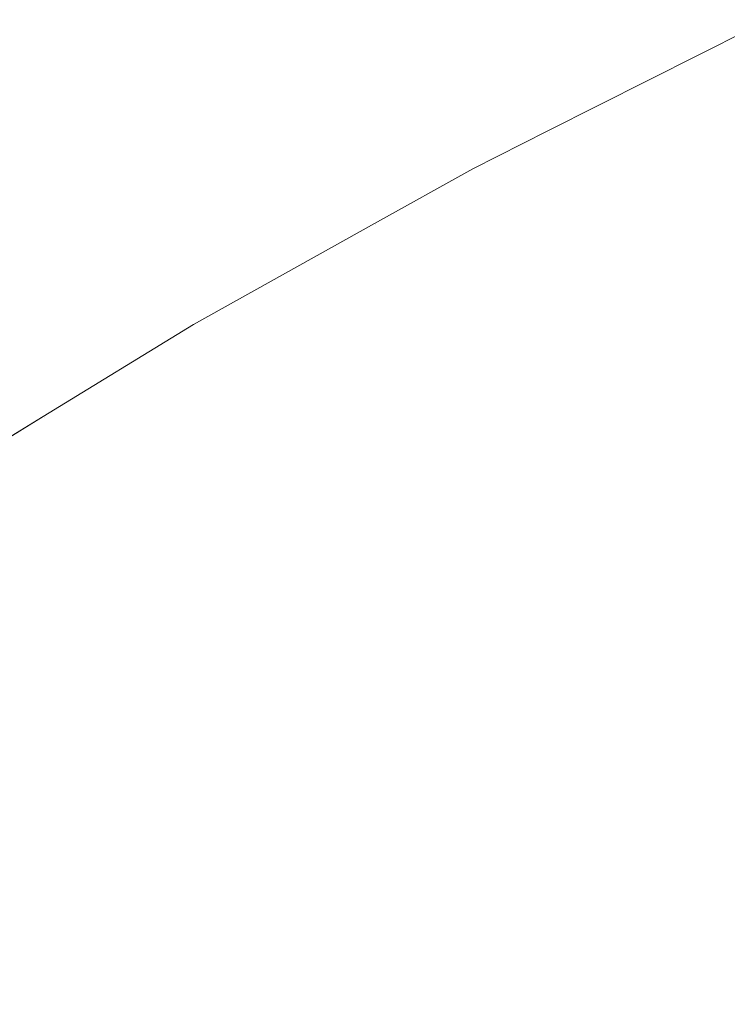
# Model space of a CAD drawing. Header units: centimetres. Extents: x -35.1 to 36.2, y 3.4 to 5.2.
# Tile 80 of 256: x -35.0383 to -35.0257, y 5.1669 to 5.1844. Entities that reach past the tile are written whole.
import ezdxf

# ---------------------------------------------------------------- set-up
doc = ezdxf.new("R2010")
doc.units = ezdxf.units.CM
doc.header["$LTSCALE"] = 2.54
doc.layers.add('Lucido design-1', color=7, linetype='Continuous')

# ---------------------------------------------------------------- blocks, each defined once
blk = doc.blocks.new('Gruppo-4-1')
at = {"color": 7, "linetype": 'Continuous', "lineweight": 9}
for points, invisible_edges in [([(-35.025005, 5.184377, -1872.315514), (-35.028925, 5.182398, -1872.315514), (-35.028898, 5.182378, -1872.31239), (-35.025724, 5.183972, -1872.31239)], 14), ([(-35.028925, 5.182398, -1872.315514), (-35.025005, 5.184377, -1872.315514), (-35.025005, 5.184377, -1872.915514), (-35.028925, 5.182398, -1872.915514)], 10), ([(-35.028898, 5.182378, -1872.918638), (-35.028925, 5.182398, -1872.915514), (-35.025005, 5.184377, -1872.915514), (-35.025724, 5.183972, -1872.918638)], 13), ([(-35.025724, 5.183972, -1872.31239), (-35.028898, 5.182378, -1872.31239), (-35.028786, 5.182258, -1872.30927), (-35.025617, 5.183849, -1872.30927)], 15), ([(-35.025724, 5.183972, -1872.918638), (-35.025617, 5.183849, -1872.921758), (-35.028786, 5.182258, -1872.921758), (-35.028898, 5.182378, -1872.918638)], 15), ([(-35.025617, 5.183849, -1872.30927), (-35.028786, 5.182258, -1872.30927), (-35.028601, 5.182058, -1872.30616), (-35.02544, 5.183645, -1872.30616)], 15), ([(-35.028601, 5.182058, -1872.924868), (-35.028786, 5.182258, -1872.921758), (-35.025617, 5.183849, -1872.921758), (-35.02544, 5.183645, -1872.924868)], 15), ([(-35.02544, 5.183645, -1872.30616), (-35.028601, 5.182058, -1872.30616), (-35.028342, 5.181779, -1872.303063), (-35.025192, 5.183361, -1872.303063)], 15), ([(-35.02544, 5.183645, -1872.924868), (-35.025192, 5.183361, -1872.927965), (-35.028342, 5.181779, -1872.927965), (-35.028601, 5.182058, -1872.924868)], 15), ([(-35.025192, 5.183361, -1872.303063), (-35.028342, 5.181779, -1872.303063), (-35.028011, 5.181421, -1872.299984), (-35.024874, 5.182996, -1872.299984)], 15), ([(-35.028011, 5.181421, -1872.931044), (-35.028342, 5.181779, -1872.927965), (-35.025192, 5.183361, -1872.927965), (-35.024874, 5.182996, -1872.931044)], 15), ([(-35.024874, 5.182996, -1872.299984), (-35.028011, 5.181421, -1872.299984), (-35.027608, 5.180986, -1872.296927), (-35.024488, 5.182553, -1872.296927)], 15), ([(-35.024874, 5.182996, -1872.931044), (-35.024488, 5.182553, -1872.934101), (-35.027608, 5.180986, -1872.934101), (-35.028011, 5.181421, -1872.931044)], 15), ([(-35.024488, 5.182553, -1872.296927), (-35.027608, 5.180986, -1872.296927), (-35.027134, 5.180475, -1872.293898), (-35.024034, 5.182031, -1872.293898)], 15), ([(-35.027134, 5.180475, -1872.93713), (-35.027608, 5.180986, -1872.934101), (-35.024488, 5.182553, -1872.934101), (-35.024034, 5.182031, -1872.93713)], 15), ([(-35.031982, 5.180733, -1872.31239), (-35.028898, 5.182378, -1872.31239), (-35.030259, 5.181724, -1872.315514)], 11), ([(-35.031866, 5.180615, -1872.30927), (-35.028786, 5.182258, -1872.30927), (-35.028898, 5.182378, -1872.31239), (-35.031982, 5.180733, -1872.31239)], 15), ([(-35.030259, 5.181724, -1872.915514), (-35.028898, 5.182378, -1872.918638), (-35.031982, 5.180733, -1872.918638)], 11), ([(-35.028898, 5.182378, -1872.918638), (-35.028786, 5.182258, -1872.921758), (-35.031866, 5.180615, -1872.921758), (-35.031982, 5.180733, -1872.918638)], 15), ([(-35.028898, 5.182378, -1872.31239), (-35.028925, 5.182398, -1872.315514), (-35.030259, 5.181724, -1872.315514)], 9), ([(-35.028925, 5.182398, -1872.915514), (-35.030259, 5.181724, -1872.915514), (-35.030259, 5.181724, -1872.315514), (-35.028925, 5.182398, -1872.315514)], 10), ([(-35.030259, 5.181724, -1872.915514), (-35.028925, 5.182398, -1872.915514), (-35.028898, 5.182378, -1872.918638)], 10), ([(-35.031673, 5.180419, -1872.30616), (-35.028601, 5.182058, -1872.30616), (-35.028786, 5.182258, -1872.30927), (-35.031866, 5.180615, -1872.30927)], 15), ([(-35.031673, 5.180419, -1872.924868), (-35.031866, 5.180615, -1872.921758), (-35.028786, 5.182258, -1872.921758), (-35.028601, 5.182058, -1872.924868)], 15), ([(-35.031404, 5.180145, -1872.303063), (-35.028342, 5.181779, -1872.303063), (-35.028601, 5.182058, -1872.30616), (-35.031673, 5.180419, -1872.30616)], 15), ([(-35.028601, 5.182058, -1872.924868), (-35.028342, 5.181779, -1872.927965), (-35.031404, 5.180145, -1872.927965), (-35.031673, 5.180419, -1872.924868)], 15), ([(-35.024034, 5.182031, -1872.293898), (-35.027134, 5.180475, -1872.293898), (-35.026591, 5.179889, -1872.290899), (-35.023514, 5.181434, -1872.290899)], 15), ([(-35.024034, 5.182031, -1872.93713), (-35.023514, 5.181434, -1872.940129), (-35.026591, 5.179889, -1872.940129), (-35.027134, 5.180475, -1872.93713)], 15), ([(-35.031059, 5.179794, -1872.299984), (-35.028011, 5.181421, -1872.299984), (-35.028342, 5.181779, -1872.303063), (-35.031404, 5.180145, -1872.303063)], 15), ([(-35.031059, 5.179794, -1872.931044), (-35.031404, 5.180145, -1872.927965), (-35.028342, 5.181779, -1872.927965), (-35.028011, 5.181421, -1872.931044)], 15), ([(-35.030259, 5.181724, -1872.315514), (-35.032008, 5.180749, -1872.315514), (-35.031982, 5.180733, -1872.31239)], 10), ([(-35.032008, 5.180749, -1872.315514), (-35.030259, 5.181724, -1872.315514), (-35.030259, 5.181724, -1872.915514), (-35.032008, 5.180749, -1872.915514)], 10), ([(-35.031982, 5.180733, -1872.918638), (-35.032008, 5.180749, -1872.915514), (-35.030259, 5.181724, -1872.915514)], 9), ([(-35.03064, 5.179368, -1872.296927), (-35.027608, 5.180986, -1872.296927), (-35.028011, 5.181421, -1872.299984), (-35.031059, 5.179794, -1872.299984)], 15), ([(-35.028011, 5.181421, -1872.931044), (-35.027608, 5.180986, -1872.934101), (-35.03064, 5.179368, -1872.934101), (-35.031059, 5.179794, -1872.931044)], 15), ([(-35.023514, 5.181434, -1872.290899), (-35.026591, 5.179889, -1872.290899), (-35.025981, 5.17923, -1872.287934), (-35.022929, 5.180763, -1872.287934)], 15), ([(-35.025981, 5.17923, -1872.943094), (-35.026591, 5.179889, -1872.940129), (-35.023514, 5.181434, -1872.940129), (-35.022929, 5.180763, -1872.943094)], 15), ([(-35.030147, 5.178867, -1872.293898), (-35.027134, 5.180475, -1872.293898), (-35.027608, 5.180986, -1872.296927), (-35.03064, 5.179368, -1872.296927)], 15), ([(-35.030147, 5.178867, -1872.93713), (-35.03064, 5.179368, -1872.934101), (-35.027608, 5.180986, -1872.934101), (-35.027134, 5.180475, -1872.93713)], 15), ([(-35.032008, 5.180749, -1872.315514), (-35.035226, 5.178953, -1872.315514), (-35.034975, 5.179038, -1872.31239)], 10), ([(-35.032008, 5.180749, -1872.915514), (-35.035226, 5.178953, -1872.915514), (-35.035226, 5.178953, -1872.315514), (-35.032008, 5.180749, -1872.315514)], 10), ([(-35.034975, 5.179038, -1872.918638), (-35.035226, 5.178953, -1872.915514), (-35.032008, 5.180749, -1872.915514)], 9), ([(-35.034975, 5.179038, -1872.31239), (-35.031982, 5.180733, -1872.31239), (-35.032008, 5.180749, -1872.315514)], 11), ([(-35.032008, 5.180749, -1872.915514), (-35.031982, 5.180733, -1872.918638), (-35.034975, 5.179038, -1872.918638)], 11), ([(-35.031982, 5.180733, -1872.31239), (-35.034975, 5.179038, -1872.31239), (-35.034855, 5.178923, -1872.30927), (-35.031866, 5.180615, -1872.30927)], 15), ([(-35.031982, 5.180733, -1872.918638), (-35.031866, 5.180615, -1872.921758), (-35.034855, 5.178923, -1872.921758), (-35.034975, 5.179038, -1872.918638)], 15), ([(-35.022929, 5.180763, -1872.287934), (-35.025981, 5.17923, -1872.287934), (-35.025304, 5.1785, -1872.285009), (-35.02228, 5.180018, -1872.285009)], 15), ([(-35.022929, 5.180763, -1872.943094), (-35.02228, 5.180018, -1872.946019), (-35.025304, 5.1785, -1872.946019), (-35.025981, 5.17923, -1872.943094)], 15), ([(-35.031866, 5.180615, -1872.30927), (-35.034855, 5.178923, -1872.30927), (-35.034654, 5.178731, -1872.30616), (-35.031673, 5.180419, -1872.30616)], 15), ([(-35.034654, 5.178731, -1872.924868), (-35.034855, 5.178923, -1872.921758), (-35.031866, 5.180615, -1872.921758), (-35.031673, 5.180419, -1872.924868)], 15), ([(-35.031673, 5.180419, -1872.30616), (-35.034654, 5.178731, -1872.30616), (-35.034375, 5.178463, -1872.303063), (-35.031404, 5.180145, -1872.303063)], 15), ([(-35.031673, 5.180419, -1872.924868), (-35.031404, 5.180145, -1872.927965), (-35.034375, 5.178463, -1872.927965), (-35.034654, 5.178731, -1872.924868)], 15), ([(-35.029582, 5.178293, -1872.290899), (-35.026591, 5.179889, -1872.290899), (-35.027134, 5.180475, -1872.293898), (-35.030147, 5.178867, -1872.293898)], 15), ([(-35.027134, 5.180475, -1872.93713), (-35.026591, 5.179889, -1872.940129), (-35.029582, 5.178293, -1872.940129), (-35.030147, 5.178867, -1872.93713)], 15), ([(-35.031404, 5.180145, -1872.303063), (-35.034375, 5.178463, -1872.303063), (-35.034017, 5.17812, -1872.299984), (-35.031059, 5.179794, -1872.299984)], 15), ([(-35.034017, 5.17812, -1872.931044), (-35.034375, 5.178463, -1872.927965), (-35.031404, 5.180145, -1872.927965), (-35.031059, 5.179794, -1872.931044)], 15), ([(-35.028947, 5.177647, -1872.287934), (-35.025981, 5.17923, -1872.287934), (-35.026591, 5.179889, -1872.290899), (-35.029582, 5.178293, -1872.290899)], 15), ([(-35.028947, 5.177647, -1872.943094), (-35.029582, 5.178293, -1872.940129), (-35.026591, 5.179889, -1872.940129), (-35.025981, 5.17923, -1872.943094)], 15), ([(-35.031059, 5.179794, -1872.299984), (-35.034017, 5.17812, -1872.299984), (-35.033582, 5.177702, -1872.296927), (-35.03064, 5.179368, -1872.296927)], 15), ([(-35.031059, 5.179794, -1872.931044), (-35.03064, 5.179368, -1872.934101), (-35.033582, 5.177702, -1872.934101), (-35.034017, 5.17812, -1872.931044)], 15), ([(-35.03064, 5.179368, -1872.296927), (-35.033582, 5.177702, -1872.296927), (-35.03307, 5.177212, -1872.293898), (-35.030147, 5.178867, -1872.293898)], 15), ([(-35.03307, 5.177212, -1872.93713), (-35.033582, 5.177702, -1872.934101), (-35.03064, 5.179368, -1872.934101), (-35.030147, 5.178867, -1872.93713)], 15), ([(-35.028243, 5.176932, -1872.285009), (-35.025304, 5.1785, -1872.285009), (-35.025981, 5.17923, -1872.287934), (-35.028947, 5.177647, -1872.287934)], 15), ([(-35.025981, 5.17923, -1872.943094), (-35.025304, 5.1785, -1872.946019), (-35.028243, 5.176932, -1872.946019), (-35.028947, 5.177647, -1872.943094)], 15), ([(-35.035226, 5.178953, -1872.315514), (-35.037903, 5.177313, -1872.315514), (-35.037875, 5.177299, -1872.31239)], 10), ([(-35.037903, 5.177313, -1872.315514), (-35.035226, 5.178953, -1872.315514), (-35.035226, 5.178953, -1872.915514), (-35.037903, 5.177313, -1872.915514)], 10), ([(-35.037875, 5.177299, -1872.918638), (-35.037903, 5.177313, -1872.915514), (-35.035226, 5.178953, -1872.915514)], 9), ([(-35.037875, 5.177299, -1872.31239), (-35.034975, 5.179038, -1872.31239), (-35.035226, 5.178953, -1872.315514)], 11), ([(-35.037751, 5.177186, -1872.30927), (-35.034855, 5.178923, -1872.30927), (-35.034975, 5.179038, -1872.31239), (-35.037875, 5.177299, -1872.31239)], 15), ([(-35.035226, 5.178953, -1872.915514), (-35.034975, 5.179038, -1872.918638), (-35.037875, 5.177299, -1872.918638)], 11), ([(-35.034975, 5.179038, -1872.918638), (-35.034855, 5.178923, -1872.921758), (-35.037751, 5.177186, -1872.921758), (-35.037875, 5.177299, -1872.918638)], 15), ([(-35.037544, 5.176998, -1872.30616), (-35.034654, 5.178731, -1872.30616), (-35.034855, 5.178923, -1872.30927), (-35.037751, 5.177186, -1872.30927)], 15), ([(-35.037544, 5.176998, -1872.924868), (-35.037751, 5.177186, -1872.921758), (-35.034855, 5.178923, -1872.921758), (-35.034654, 5.178731, -1872.924868)], 15), ([(-35.030147, 5.178867, -1872.293898), (-35.03307, 5.177212, -1872.293898), (-35.032484, 5.17665, -1872.290899), (-35.029582, 5.178293, -1872.290899)], 15), ([(-35.030147, 5.178867, -1872.93713), (-35.029582, 5.178293, -1872.940129), (-35.032484, 5.17665, -1872.940129), (-35.03307, 5.177212, -1872.93713)], 15), ([(-35.037254, 5.176736, -1872.303063), (-35.034375, 5.178463, -1872.303063), (-35.034654, 5.178731, -1872.30616), (-35.037544, 5.176998, -1872.30616)], 15), ([(-35.034654, 5.178731, -1872.924868), (-35.034375, 5.178463, -1872.927965), (-35.037254, 5.176736, -1872.927965), (-35.037544, 5.176998, -1872.924868)], 15), ([(-35.036884, 5.176401, -1872.299984), (-35.034017, 5.17812, -1872.299984), (-35.034375, 5.178463, -1872.303063), (-35.037254, 5.176736, -1872.303063)], 15), ([(-35.036884, 5.176401, -1872.931044), (-35.037254, 5.176736, -1872.927965), (-35.034375, 5.178463, -1872.927965), (-35.034017, 5.17812, -1872.931044)], 15), ([(-35.027472, 5.176149, -1872.282125), (-35.024564, 5.177701, -1872.282125), (-35.025304, 5.1785, -1872.285009), (-35.028243, 5.176932, -1872.285009)], 15), ([(-35.027472, 5.176149, -1872.948903), (-35.028243, 5.176932, -1872.946019), (-35.025304, 5.1785, -1872.946019), (-35.024564, 5.177701, -1872.948903)], 15), ([(-35.029582, 5.178293, -1872.290899), (-35.032484, 5.17665, -1872.290899), (-35.031825, 5.176018, -1872.287934), (-35.028947, 5.177647, -1872.287934)], 15), ([(-35.031825, 5.176018, -1872.943094), (-35.032484, 5.17665, -1872.940129), (-35.029582, 5.178293, -1872.940129), (-35.028947, 5.177647, -1872.943094)], 15), ([(-35.036433, 5.175992, -1872.296927), (-35.033582, 5.177702, -1872.296927), (-35.034017, 5.17812, -1872.299984), (-35.036884, 5.176401, -1872.299984)], 15), ([(-35.034017, 5.17812, -1872.931044), (-35.033582, 5.177702, -1872.934101), (-35.036433, 5.175992, -1872.934101), (-35.036884, 5.176401, -1872.931044)], 15), ([(-35.035904, 5.175513, -1872.293898), (-35.03307, 5.177212, -1872.293898), (-35.033582, 5.177702, -1872.296927), (-35.036433, 5.175992, -1872.296927)], 15), ([(-35.035904, 5.175513, -1872.93713), (-35.036433, 5.175992, -1872.934101), (-35.033582, 5.177702, -1872.934101), (-35.03307, 5.177212, -1872.93713)], 15), ([(-35.028947, 5.177647, -1872.287934), (-35.031825, 5.176018, -1872.287934), (-35.031095, 5.175318, -1872.285009), (-35.028243, 5.176932, -1872.285009)], 15), ([(-35.028947, 5.177647, -1872.943094), (-35.028243, 5.176932, -1872.946019), (-35.031095, 5.175318, -1872.946019), (-35.031825, 5.176018, -1872.943094)], 15), ([(-35.026637, 5.1753, -1872.279288), (-35.023761, 5.176835, -1872.279288), (-35.024564, 5.177701, -1872.282125), (-35.027472, 5.176149, -1872.282125)], 15), ([(-35.024564, 5.177701, -1872.948903), (-35.023761, 5.176835, -1872.95174), (-35.026637, 5.1753, -1872.95174), (-35.027472, 5.176149, -1872.948903)], 15), ([(-35.037875, 5.177299, -1872.31239), (-35.040682, 5.175518, -1872.31239), (-35.040554, 5.175407, -1872.30927), (-35.037751, 5.177186, -1872.30927)], 15), ([(-35.039909, 5.176083, -1872.315514), (-35.040682, 5.175518, -1872.31239), (-35.037875, 5.177299, -1872.31239)], 11), ([(-35.037875, 5.177299, -1872.918638), (-35.040682, 5.175518, -1872.918638), (-35.039909, 5.176083, -1872.915514)], 11), ([(-35.037875, 5.177299, -1872.918638), (-35.037751, 5.177186, -1872.921758), (-35.040554, 5.175407, -1872.921758), (-35.040682, 5.175518, -1872.918638)], 15), ([(-35.037751, 5.177186, -1872.30927), (-35.040554, 5.175407, -1872.30927), (-35.04034, 5.175224, -1872.30616), (-35.037544, 5.176998, -1872.30616)], 15), ([(-35.04034, 5.175224, -1872.924868), (-35.040554, 5.175407, -1872.921758), (-35.037751, 5.177186, -1872.921758), (-35.037544, 5.176998, -1872.924868)], 15), ([(-35.037875, 5.177299, -1872.31239), (-35.037903, 5.177313, -1872.315514), (-35.039909, 5.176083, -1872.315514)], 9), ([(-35.037903, 5.177313, -1872.915514), (-35.039909, 5.176083, -1872.915514), (-35.039909, 5.176083, -1872.315514), (-35.037903, 5.177313, -1872.315514)], 10), ([(-35.039909, 5.176083, -1872.915514), (-35.037903, 5.177313, -1872.915514), (-35.037875, 5.177299, -1872.918638)], 10), ([(-35.035297, 5.174963, -1872.290899), (-35.032484, 5.17665, -1872.290899), (-35.03307, 5.177212, -1872.293898), (-35.035904, 5.175513, -1872.293898)], 15), ([(-35.03307, 5.177212, -1872.93713), (-35.032484, 5.17665, -1872.940129), (-35.035297, 5.174963, -1872.940129), (-35.035904, 5.175513, -1872.93713)], 15), ([(-35.037544, 5.176998, -1872.30616), (-35.04034, 5.175224, -1872.30616), (-35.040041, 5.174968, -1872.303063), (-35.037254, 5.176736, -1872.303063)], 15), ([(-35.037544, 5.176998, -1872.924868), (-35.037254, 5.176736, -1872.927965), (-35.040041, 5.174968, -1872.927965), (-35.04034, 5.175224, -1872.924868)], 15), ([(-35.028243, 5.176932, -1872.285009), (-35.031095, 5.175318, -1872.285009), (-35.030295, 5.174551, -1872.282125), (-35.027472, 5.176149, -1872.282125)], 15), ([(-35.030295, 5.174551, -1872.948903), (-35.031095, 5.175318, -1872.946019), (-35.028243, 5.176932, -1872.946019), (-35.027472, 5.176149, -1872.948903)], 15), ([(-35.02574, 5.174388, -1872.276499), (-35.022899, 5.175904, -1872.276499), (-35.023761, 5.176835, -1872.279288), (-35.026637, 5.1753, -1872.279288)], 15), ([(-35.02574, 5.174388, -1872.954529), (-35.026637, 5.1753, -1872.95174), (-35.023761, 5.176835, -1872.95174), (-35.022899, 5.175904, -1872.954529)], 15), ([(-35.037254, 5.176736, -1872.303063), (-35.040041, 5.174968, -1872.303063), (-35.039658, 5.17464, -1872.299984), (-35.036884, 5.176401, -1872.299984)], 15), ([(-35.039658, 5.17464, -1872.931044), (-35.040041, 5.174968, -1872.927965), (-35.037254, 5.176736, -1872.927965), (-35.036884, 5.176401, -1872.931044)], 15), ([(-35.034615, 5.174345, -1872.287934), (-35.031825, 5.176018, -1872.287934), (-35.032484, 5.17665, -1872.290899), (-35.035297, 5.174963, -1872.290899)], 15), ([(-35.034615, 5.174345, -1872.943094), (-35.035297, 5.174963, -1872.940129), (-35.032484, 5.17665, -1872.940129), (-35.031825, 5.176018, -1872.943094)], 15), ([(-35.036884, 5.176401, -1872.299984), (-35.039658, 5.17464, -1872.299984), (-35.039193, 5.174242, -1872.296927), (-35.036433, 5.175992, -1872.296927)], 15), ([(-35.036884, 5.176401, -1872.931044), (-35.036433, 5.175992, -1872.934101), (-35.039193, 5.174242, -1872.934101), (-35.039658, 5.17464, -1872.931044)], 15), ([(-35.027472, 5.176149, -1872.282125), (-35.030295, 5.174551, -1872.282125), (-35.029428, 5.17372, -1872.279288), (-35.026637, 5.1753, -1872.279288)], 15), ([(-35.027472, 5.176149, -1872.948903), (-35.026637, 5.1753, -1872.95174), (-35.029428, 5.17372, -1872.95174), (-35.030295, 5.174551, -1872.948903)], 15), ([(-35.036433, 5.175992, -1872.296927), (-35.039193, 5.174242, -1872.296927), (-35.038646, 5.173773, -1872.293898), (-35.035904, 5.175513, -1872.293898)], 15), ([(-35.038646, 5.173773, -1872.93713), (-35.039193, 5.174242, -1872.934101), (-35.036433, 5.175992, -1872.934101), (-35.035904, 5.175513, -1872.93713)], 15), ([(-35.033858, 5.17366, -1872.285009), (-35.031095, 5.175318, -1872.285009), (-35.031825, 5.176018, -1872.287934), (-35.034615, 5.174345, -1872.287934)], 15), ([(-35.031825, 5.176018, -1872.943094), (-35.031095, 5.175318, -1872.946019), (-35.033858, 5.17366, -1872.946019), (-35.034615, 5.174345, -1872.943094)], 15), ([(-35.024782, 5.173414, -1872.273762), (-35.021978, 5.17491, -1872.273762), (-35.022899, 5.175904, -1872.276499), (-35.02574, 5.174388, -1872.276499)], 15), ([(-35.022899, 5.175904, -1872.954529), (-35.021978, 5.17491, -1872.957266), (-35.024782, 5.173414, -1872.957266), (-35.02574, 5.174388, -1872.954529)], 15), ([(-35.035904, 5.175513, -1872.293898), (-35.038646, 5.173773, -1872.293898), (-35.038019, 5.173236, -1872.290899), (-35.035297, 5.174963, -1872.290899)], 15), ([(-35.035904, 5.175513, -1872.93713), (-35.035297, 5.174963, -1872.940129), (-35.038019, 5.173236, -1872.940129), (-35.038646, 5.173773, -1872.93713)], 15), ([(-35.03303, 5.17291, -1872.282125), (-35.030295, 5.174551, -1872.282125), (-35.031095, 5.175318, -1872.285009), (-35.033858, 5.17366, -1872.285009)], 15), ([(-35.03303, 5.17291, -1872.948903), (-35.033858, 5.17366, -1872.946019), (-35.031095, 5.175318, -1872.946019), (-35.030295, 5.174551, -1872.948903)], 15), ([(-35.026637, 5.1753, -1872.279288), (-35.029428, 5.17372, -1872.279288), (-35.028497, 5.172827, -1872.276499), (-35.02574, 5.174388, -1872.276499)], 15), ([(-35.028497, 5.172827, -1872.954529), (-35.029428, 5.17372, -1872.95174), (-35.026637, 5.1753, -1872.95174), (-35.02574, 5.174388, -1872.954529)], 15), ([(-35.035297, 5.174963, -1872.290899), (-35.038019, 5.173236, -1872.290899), (-35.037314, 5.172632, -1872.287934), (-35.034615, 5.174345, -1872.287934)], 15), ([(-35.037314, 5.172632, -1872.943094), (-35.038019, 5.173236, -1872.940129), (-35.035297, 5.174963, -1872.940129), (-35.034615, 5.174345, -1872.943094)], 15), ([(-35.032133, 5.172098, -1872.279288), (-35.029428, 5.17372, -1872.279288), (-35.030295, 5.174551, -1872.282125), (-35.03303, 5.17291, -1872.282125)], 15), ([(-35.030295, 5.174551, -1872.948903), (-35.029428, 5.17372, -1872.95174), (-35.032133, 5.172098, -1872.95174), (-35.03303, 5.17291, -1872.948903)], 15), ([(-35.02574, 5.174388, -1872.276499), (-35.028497, 5.172827, -1872.276499), (-35.027503, 5.171874, -1872.273762), (-35.024782, 5.173414, -1872.273762)], 15), ([(-35.02574, 5.174388, -1872.954529), (-35.024782, 5.173414, -1872.957266), (-35.027503, 5.171874, -1872.957266), (-35.028497, 5.172827, -1872.954529)], 15), ([(-35.034615, 5.174345, -1872.287934), (-35.037314, 5.172632, -1872.287934), (-35.036533, 5.171963, -1872.285009), (-35.033858, 5.17366, -1872.285009)], 15), ([(-35.034615, 5.174345, -1872.943094), (-35.033858, 5.17366, -1872.946019), (-35.036533, 5.171963, -1872.946019), (-35.037314, 5.172632, -1872.943094)], 15), ([(-35.040649, 5.171472, -1872.290899), (-35.038019, 5.173236, -1872.290899), (-35.038646, 5.173773, -1872.293898), (-35.041296, 5.171996, -1872.293898)], 15), ([(-35.038646, 5.173773, -1872.93713), (-35.038019, 5.173236, -1872.940129), (-35.040649, 5.171472, -1872.940129), (-35.041296, 5.171996, -1872.93713)], 15), ([(-35.031169, 5.171224, -1872.276499), (-35.028497, 5.172827, -1872.276499), (-35.029428, 5.17372, -1872.279288), (-35.032133, 5.172098, -1872.279288)], 15), ([(-35.031169, 5.171224, -1872.954529), (-35.032133, 5.172098, -1872.95174), (-35.029428, 5.17372, -1872.95174), (-35.028497, 5.172827, -1872.954529)], 15), ([(-35.033858, 5.17366, -1872.285009), (-35.036533, 5.171963, -1872.285009), (-35.035678, 5.171231, -1872.282125), (-35.03303, 5.17291, -1872.282125)], 15), ([(-35.035678, 5.171231, -1872.948903), (-35.036533, 5.171963, -1872.946019), (-35.033858, 5.17366, -1872.946019), (-35.03303, 5.17291, -1872.948903)], 15), ([(-35.024782, 5.173414, -1872.273762), (-35.027503, 5.171874, -1872.273762), (-35.026449, 5.170863, -1872.27108), (-35.023767, 5.172382, -1872.27108)], 15), ([(-35.026449, 5.170863, -1872.959948), (-35.027503, 5.171874, -1872.957266), (-35.024782, 5.173414, -1872.957266), (-35.023767, 5.172382, -1872.959948)], 15), ([(-35.039923, 5.170883, -1872.287934), (-35.037314, 5.172632, -1872.287934), (-35.038019, 5.173236, -1872.290899), (-35.040649, 5.171472, -1872.290899)], 15), ([(-35.039923, 5.170883, -1872.943094), (-35.040649, 5.171472, -1872.940129), (-35.038019, 5.173236, -1872.940129), (-35.037314, 5.172632, -1872.943094)], 15), ([(-35.03303, 5.17291, -1872.282125), (-35.035678, 5.171231, -1872.282125), (-35.034751, 5.170437, -1872.279288), (-35.032133, 5.172098, -1872.279288)], 15), ([(-35.03303, 5.17291, -1872.948903), (-35.032133, 5.172098, -1872.95174), (-35.034751, 5.170437, -1872.95174), (-35.035678, 5.171231, -1872.948903)], 15), ([(-35.03014, 5.170292, -1872.273762), (-35.027503, 5.171874, -1872.273762), (-35.028497, 5.172827, -1872.276499), (-35.031169, 5.171224, -1872.276499)], 15), ([(-35.028497, 5.172827, -1872.954529), (-35.027503, 5.171874, -1872.957266), (-35.03014, 5.170292, -1872.957266), (-35.031169, 5.171224, -1872.954529)], 15), ([(-35.039117, 5.17023, -1872.285009), (-35.036533, 5.171963, -1872.285009), (-35.037314, 5.172632, -1872.287934), (-35.039923, 5.170883, -1872.287934)], 15), ([(-35.037314, 5.172632, -1872.943094), (-35.036533, 5.171963, -1872.946019), (-35.039117, 5.17023, -1872.946019), (-35.039923, 5.170883, -1872.943094)], 15), ([(-35.023767, 5.172382, -1872.27108), (-35.026449, 5.170863, -1872.27108), (-35.025339, 5.169798, -1872.268455), (-35.022697, 5.171294, -1872.268455)], 15), ([(-35.023767, 5.172382, -1872.959948), (-35.022697, 5.171294, -1872.962573), (-35.025339, 5.169798, -1872.962573), (-35.026449, 5.170863, -1872.959948)], 15), ([(-35.032133, 5.172098, -1872.279288), (-35.034751, 5.170437, -1872.279288), (-35.033755, 5.169584, -1872.276499), (-35.031169, 5.171224, -1872.276499)], 15), ([(-35.033755, 5.169584, -1872.954529), (-35.034751, 5.170437, -1872.95174), (-35.032133, 5.172098, -1872.95174), (-35.031169, 5.171224, -1872.954529)], 15), ([(-35.038236, 5.169515, -1872.282125), (-35.035678, 5.171231, -1872.282125), (-35.036533, 5.171963, -1872.285009), (-35.039117, 5.17023, -1872.285009)], 15), ([(-35.038236, 5.169515, -1872.948903), (-35.039117, 5.17023, -1872.946019), (-35.036533, 5.171963, -1872.946019), (-35.035678, 5.171231, -1872.948903)], 15), ([(-35.029049, 5.169304, -1872.27108), (-35.026449, 5.170863, -1872.27108), (-35.027503, 5.171874, -1872.273762), (-35.03014, 5.170292, -1872.273762)], 15), ([(-35.029049, 5.169304, -1872.959948), (-35.03014, 5.170292, -1872.957266), (-35.027503, 5.171874, -1872.957266), (-35.026449, 5.170863, -1872.959948)], 15), ([(-35.03728, 5.168741, -1872.279288), (-35.034751, 5.170437, -1872.279288), (-35.035678, 5.171231, -1872.282125), (-35.038236, 5.169515, -1872.282125)], 15), ([(-35.035678, 5.171231, -1872.948903), (-35.034751, 5.170437, -1872.95174), (-35.03728, 5.168741, -1872.95174), (-35.038236, 5.169515, -1872.948903)], 15), ([(-35.031169, 5.171224, -1872.276499), (-35.033755, 5.169584, -1872.276499), (-35.032692, 5.168673, -1872.273762), (-35.03014, 5.170292, -1872.273762)], 15), ([(-35.031169, 5.171224, -1872.954529), (-35.03014, 5.170292, -1872.957266), (-35.032692, 5.168673, -1872.957266), (-35.033755, 5.169584, -1872.954529)], 15), ([(-35.027899, 5.168263, -1872.268455), (-35.025339, 5.169798, -1872.268455), (-35.026449, 5.170863, -1872.27108), (-35.029049, 5.169304, -1872.27108)], 15), ([(-35.026449, 5.170863, -1872.959948), (-35.025339, 5.169798, -1872.962573), (-35.027899, 5.168263, -1872.962573), (-35.029049, 5.169304, -1872.959948)], 15), ([(-35.036254, 5.167908, -1872.276499), (-35.033755, 5.169584, -1872.276499), (-35.034751, 5.170437, -1872.279288), (-35.03728, 5.168741, -1872.279288)], 15), ([(-35.036254, 5.167908, -1872.954529), (-35.03728, 5.168741, -1872.95174), (-35.034751, 5.170437, -1872.95174), (-35.033755, 5.169584, -1872.954529)], 15), ([(-35.039117, 5.17023, -1872.285009), (-35.041612, 5.168464, -1872.285009), (-35.040705, 5.167767, -1872.282125), (-35.038236, 5.169515, -1872.282125)], 15), ([(-35.040705, 5.167767, -1872.948903), (-35.041612, 5.168464, -1872.946019), (-35.039117, 5.17023, -1872.946019), (-35.038236, 5.169515, -1872.948903)], 15), ([(-35.03014, 5.170292, -1872.273762), (-35.032692, 5.168673, -1872.273762), (-35.031565, 5.167708, -1872.27108), (-35.029049, 5.169304, -1872.27108)], 15), ([(-35.031565, 5.167708, -1872.959948), (-35.032692, 5.168673, -1872.957266), (-35.03014, 5.170292, -1872.957266), (-35.029049, 5.169304, -1872.959948)], 15), ([(-35.026693, 5.16717, -1872.26589), (-35.024174, 5.168681, -1872.26589), (-35.025339, 5.169798, -1872.268455), (-35.027899, 5.168263, -1872.268455)], 15), ([(-35.026693, 5.16717, -1872.965138), (-35.027899, 5.168263, -1872.962573), (-35.025339, 5.169798, -1872.962573), (-35.024174, 5.168681, -1872.965138)], 15), ([(-35.038236, 5.169515, -1872.282125), (-35.040705, 5.167767, -1872.282125), (-35.039722, 5.167012, -1872.279288), (-35.03728, 5.168741, -1872.279288)], 15), ([(-35.038236, 5.169515, -1872.948903), (-35.03728, 5.168741, -1872.95174), (-35.039722, 5.167012, -1872.95174), (-35.040705, 5.167767, -1872.948903)], 15), ([(-35.035158, 5.16702, -1872.273762), (-35.032692, 5.168673, -1872.273762), (-35.033755, 5.169584, -1872.276499), (-35.036254, 5.167908, -1872.276499)], 15), ([(-35.033755, 5.169584, -1872.954529), (-35.032692, 5.168673, -1872.957266), (-35.035158, 5.16702, -1872.957266), (-35.036254, 5.167908, -1872.954529)], 15), ([(-35.029049, 5.169304, -1872.27108), (-35.031565, 5.167708, -1872.27108), (-35.030377, 5.166691, -1872.268455), (-35.027899, 5.168263, -1872.268455)], 15), ([(-35.029049, 5.169304, -1872.959948), (-35.027899, 5.168263, -1872.962573), (-35.030377, 5.166691, -1872.962573), (-35.031565, 5.167708, -1872.959948)], 15), ([(-35.03728, 5.168741, -1872.279288), (-35.039722, 5.167012, -1872.279288), (-35.038665, 5.1662, -1872.276499), (-35.036254, 5.167908, -1872.276499)], 15), ([(-35.038665, 5.1662, -1872.954529), (-35.039722, 5.167012, -1872.95174), (-35.03728, 5.168741, -1872.95174), (-35.036254, 5.167908, -1872.954529)], 15), ([(-35.033996, 5.166078, -1872.27108), (-35.031565, 5.167708, -1872.27108), (-35.032692, 5.168673, -1872.273762), (-35.035158, 5.16702, -1872.273762)], 15), ([(-35.033996, 5.166078, -1872.959948), (-35.035158, 5.16702, -1872.957266), (-35.032692, 5.168673, -1872.957266), (-35.031565, 5.167708, -1872.959948)], 15), ([(-35.025433, 5.166029, -1872.263387), (-35.022957, 5.167515, -1872.263387), (-35.024174, 5.168681, -1872.26589), (-35.026693, 5.16717, -1872.26589)], 15), ([(-35.024174, 5.168681, -1872.965138), (-35.022957, 5.167515, -1872.967641), (-35.025433, 5.166029, -1872.967641), (-35.026693, 5.16717, -1872.965138)], 15), ([(-35.027899, 5.168263, -1872.268455), (-35.030377, 5.166691, -1872.268455), (-35.029131, 5.165623, -1872.26589), (-35.026693, 5.16717, -1872.26589)], 15), ([(-35.029131, 5.165623, -1872.965138), (-35.030377, 5.166691, -1872.962573), (-35.027899, 5.168263, -1872.962573), (-35.026693, 5.16717, -1872.965138)], 15), ([(-35.036254, 5.167908, -1872.276499), (-35.038665, 5.1662, -1872.276499), (-35.037538, 5.165334, -1872.273762), (-35.035158, 5.16702, -1872.273762)], 15), ([(-35.036254, 5.167908, -1872.954529), (-35.035158, 5.16702, -1872.957266), (-35.037538, 5.165334, -1872.957266), (-35.038665, 5.1662, -1872.954529)], 15), ([(-35.032772, 5.165085, -1872.268455), (-35.030377, 5.166691, -1872.268455), (-35.031565, 5.167708, -1872.27108), (-35.033996, 5.166078, -1872.27108)], 15), ([(-35.031565, 5.167708, -1872.959948), (-35.030377, 5.166691, -1872.962573), (-35.032772, 5.165085, -1872.962573), (-35.033996, 5.166078, -1872.959948)], 15), ([(-35.035158, 5.16702, -1872.273762), (-35.037538, 5.165334, -1872.273762), (-35.036343, 5.164416, -1872.27108), (-35.033996, 5.166078, -1872.27108)], 15), ([(-35.036343, 5.164416, -1872.959948), (-35.037538, 5.165334, -1872.957266), (-35.035158, 5.16702, -1872.957266), (-35.033996, 5.166078, -1872.959948)], 15), ([(-35.026693, 5.16717, -1872.26589), (-35.029131, 5.165623, -1872.26589), (-35.02783, 5.164509, -1872.263387), (-35.025433, 5.166029, -1872.263387)], 15), ([(-35.026693, 5.16717, -1872.965138), (-35.025433, 5.166029, -1872.967641), (-35.02783, 5.164509, -1872.967641), (-35.029131, 5.165623, -1872.965138)], 15)]:
    blk.add_3dface(points, dxfattribs=dict(at, invisible_edges=invisible_edges))

msp = doc.modelspace()

# ---------------------------------------------------------------- block references
at = {"layer": 'Lucido design-1', "color": 7}
msp.add_blockref('Gruppo-4-1', (0, 0), dxfattribs=at)

doc.saveas('drawing.dxf')
